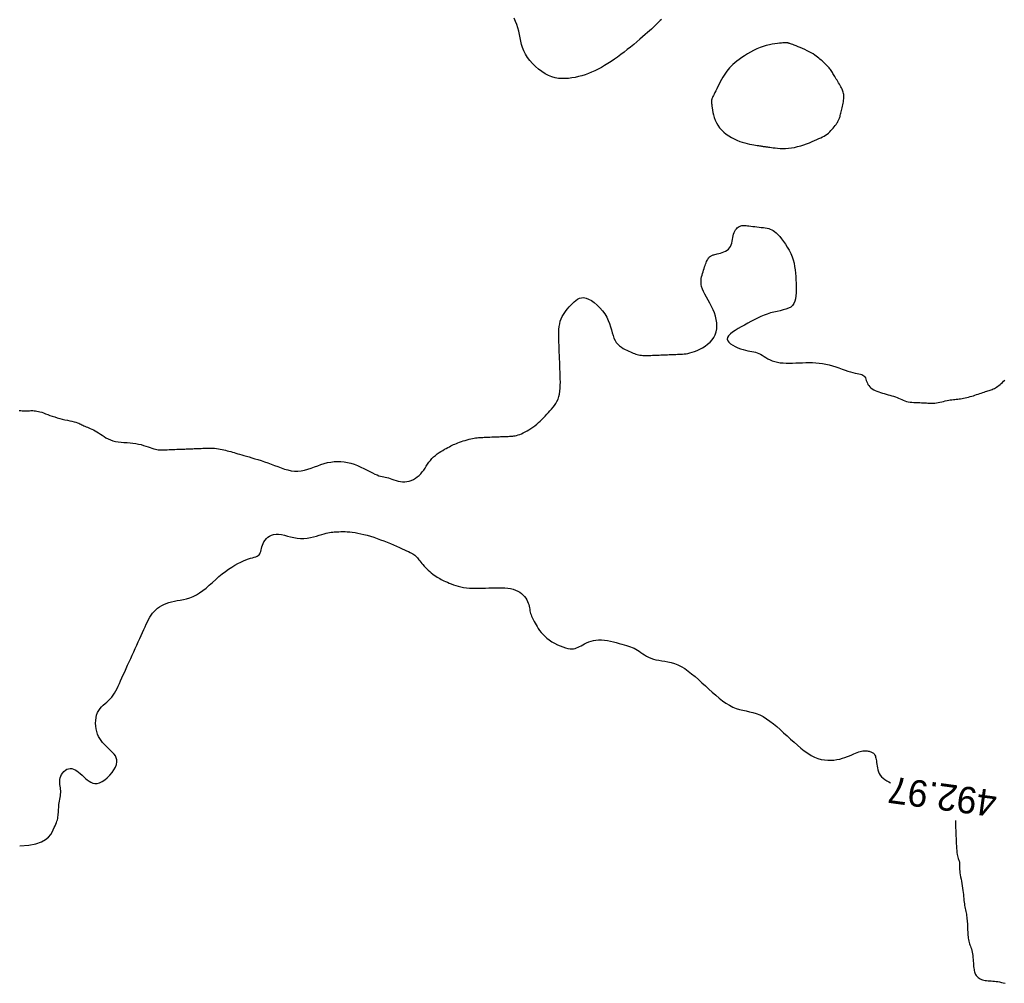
# Model space of a CAD drawing. Header units: millimetres. Extents: x 32690613 to 32693367, y 5343692 to 5344708.
# Tile 101 of 256: x 32692443 to 32692480, y 5343917 to 5343954. Entities that reach past the tile are written whole.
import ezdxf
from ezdxf.enums import TextEntityAlignment as Align

# ---------------------------------------------------------------- set-up
doc = ezdxf.new("R2010")
doc.units = ezdxf.units.MM
doc.header["$LTSCALE"] = 20
doc.layers.add('02-DGM_HL_493.00', color=102, linetype='Continuous')
doc.layers.add('02-DGM_HL_493.50', color=112, linetype='Continuous')

msp = doc.modelspace()

# ---------------------------------------------------------------- linework, layer by layer
at = {"layer": '02-DGM_HL_493.00', "elevation": 493, "flags": 128}
for points in [[(32692467.243, 5343953.657), (32692467.2, 5343953.617), (32692467.16, 5343953.579), (32692467.123, 5343953.543), (32692467.088, 5343953.509), (32692467.052, 5343953.474), (32692467.014, 5343953.437), (32692466.972, 5343953.396), (32692466.924, 5343953.351), (32692466.867, 5343953.298), (32692466.8, 5343953.237), (32692466.722, 5343953.167), (32692466.633, 5343953.089), (32692466.535, 5343953.004), (32692466.429, 5343952.913), (32692466.318, 5343952.818), (32692466.201, 5343952.721), (32692466.082, 5343952.624), (32692465.961, 5343952.526), (32692465.839, 5343952.431), (32692465.718, 5343952.338), (32692465.596, 5343952.248), (32692465.475, 5343952.161), (32692465.353, 5343952.078), (32692465.231, 5343951.999), (32692465.109, 5343951.924), (32692464.986, 5343951.854), (32692464.864, 5343951.79), (32692464.741, 5343951.73), (32692464.618, 5343951.676), (32692464.495, 5343951.627), (32692464.371, 5343951.583), (32692464.248, 5343951.544), (32692464.124, 5343951.511), (32692464, 5343951.482), (32692463.876, 5343951.459), (32692463.751, 5343951.443), (32692463.627, 5343951.435), (32692463.502, 5343951.435), (32692463.376, 5343951.446), (32692463.25, 5343951.469), (32692463.124, 5343951.504), (32692462.997, 5343951.554), (32692462.869, 5343951.619), (32692462.743, 5343951.698), (32692462.621, 5343951.789), (32692462.504, 5343951.89), (32692462.394, 5343951.998), (32692462.294, 5343952.113), (32692462.206, 5343952.233), (32692462.131, 5343952.354), (32692462.071, 5343952.477), (32692462.024, 5343952.6), (32692461.986, 5343952.724), (32692461.956, 5343952.848), (32692461.929, 5343952.972), (32692461.903, 5343953.096), (32692461.875, 5343953.22), (32692461.842, 5343953.344), (32692461.803, 5343953.467), (32692461.757, 5343953.589), (32692461.706, 5343953.707)], [(32692443.084, 5343938.962), (32692443.144, 5343938.955), (32692443.2, 5343938.95), (32692443.252, 5343938.947), (32692443.3, 5343938.946), (32692443.346, 5343938.946), (32692443.39, 5343938.946), (32692443.432, 5343938.948), (32692443.474, 5343938.949), (32692443.516, 5343938.951), (32692443.558, 5343938.952), (32692443.602, 5343938.951), (32692443.648, 5343938.949), (32692443.696, 5343938.944), (32692443.748, 5343938.936), (32692443.804, 5343938.925), (32692443.865, 5343938.909), (32692443.93, 5343938.888), (32692444.001, 5343938.863), (32692444.077, 5343938.836), (32692444.157, 5343938.806), (32692444.241, 5343938.775), (32692444.328, 5343938.743), (32692444.419, 5343938.713), (32692444.513, 5343938.684), (32692444.609, 5343938.658), (32692444.705, 5343938.634), (32692444.801, 5343938.612), (32692444.895, 5343938.591), (32692444.985, 5343938.572), (32692445.069, 5343938.553), (32692445.146, 5343938.535), (32692445.214, 5343938.517), (32692445.273, 5343938.498), (32692445.323, 5343938.479), (32692445.366, 5343938.46), (32692445.405, 5343938.441), (32692445.441, 5343938.421), (32692445.477, 5343938.402), (32692445.514, 5343938.383), (32692445.554, 5343938.363), (32692445.599, 5343938.344), (32692445.648, 5343938.324), (32692445.702, 5343938.304), (32692445.759, 5343938.281), (32692445.818, 5343938.256), (32692445.88, 5343938.227), (32692445.943, 5343938.195), (32692446.007, 5343938.159), (32692446.071, 5343938.117), (32692446.136, 5343938.072), (32692446.204, 5343938.025), (32692446.274, 5343937.978), (32692446.348, 5343937.932), (32692446.428, 5343937.89), (32692446.512, 5343937.852), (32692446.604, 5343937.821), (32692446.702, 5343937.797), (32692446.806, 5343937.779), (32692446.915, 5343937.767), (32692447.026, 5343937.757), (32692447.139, 5343937.749), (32692447.252, 5343937.74), (32692447.362, 5343937.73), (32692447.469, 5343937.715), (32692447.572, 5343937.696), (32692447.669, 5343937.673), (32692447.761, 5343937.647), (32692447.848, 5343937.619), (32692447.93, 5343937.591), (32692448.007, 5343937.564), (32692448.078, 5343937.54), (32692448.144, 5343937.519), (32692448.205, 5343937.503), (32692448.262, 5343937.492), (32692448.316, 5343937.484), (32692448.368, 5343937.479), (32692448.421, 5343937.477), (32692448.474, 5343937.477), (32692448.53, 5343937.479), (32692448.591, 5343937.481), (32692448.655, 5343937.484), (32692448.724, 5343937.486), (32692448.795, 5343937.489), (32692448.868, 5343937.492), (32692448.941, 5343937.495), (32692449.012, 5343937.498), (32692449.081, 5343937.5), (32692449.146, 5343937.503), (32692449.206, 5343937.505), (32692449.261, 5343937.507), (32692449.313, 5343937.509), (32692449.361, 5343937.511), (32692449.406, 5343937.513), (32692449.45, 5343937.515), (32692449.493, 5343937.516), (32692449.534, 5343937.518), (32692449.576, 5343937.52), (32692449.618, 5343937.521), (32692449.662, 5343937.523), (32692449.708, 5343937.525), (32692449.756, 5343937.527), (32692449.807, 5343937.529), (32692449.863, 5343937.531), (32692449.923, 5343937.533), (32692449.988, 5343937.536), (32692450.057, 5343937.538), (32692450.129, 5343937.54), (32692450.204, 5343937.541), (32692450.28, 5343937.54), (32692450.357, 5343937.538), (32692450.432, 5343937.535), (32692450.507, 5343937.528), (32692450.579, 5343937.519), (32692450.649, 5343937.508), (32692450.717, 5343937.495), (32692450.783, 5343937.48), (32692450.848, 5343937.464), (32692450.913, 5343937.446), (32692450.976, 5343937.428), (32692451.04, 5343937.41), (32692451.103, 5343937.392), (32692451.167, 5343937.373), (32692451.234, 5343937.354), (32692451.303, 5343937.333), (32692451.377, 5343937.312), (32692451.455, 5343937.289), (32692451.539, 5343937.265), (32692451.63, 5343937.239), (32692451.729, 5343937.21), (32692451.834, 5343937.179), (32692451.946, 5343937.145), (32692452.063, 5343937.109), (32692452.183, 5343937.071), (32692452.307, 5343937.03), (32692452.432, 5343936.987), (32692452.559, 5343936.941), (32692452.686, 5343936.893), (32692452.813, 5343936.845), (32692452.94, 5343936.798), (32692453.067, 5343936.756), (32692453.193, 5343936.72), (32692453.319, 5343936.693), (32692453.445, 5343936.678), (32692453.57, 5343936.675), (32692453.695, 5343936.687), (32692453.819, 5343936.712), (32692453.943, 5343936.747), (32692454.066, 5343936.788), (32692454.19, 5343936.834), (32692454.313, 5343936.88), (32692454.436, 5343936.924), (32692454.56, 5343936.964), (32692454.684, 5343936.996), (32692454.808, 5343937.02), (32692454.932, 5343937.036), (32692455.057, 5343937.042), (32692455.182, 5343937.04), (32692455.308, 5343937.028), (32692455.434, 5343937.007), (32692455.56, 5343936.975), (32692455.687, 5343936.934), (32692455.812, 5343936.884), (32692455.935, 5343936.829), (32692456.054, 5343936.772), (32692456.169, 5343936.714), (32692456.276, 5343936.659), (32692456.376, 5343936.609), (32692456.466, 5343936.566), (32692456.545, 5343936.532), (32692456.616, 5343936.506), (32692456.681, 5343936.487), (32692456.74, 5343936.472), (32692456.797, 5343936.46), (32692456.853, 5343936.448), (32692456.911, 5343936.435), (32692456.972, 5343936.419), (32692457.038, 5343936.398), (32692457.108, 5343936.374), (32692457.183, 5343936.35), (32692457.26, 5343936.326), (32692457.341, 5343936.304), (32692457.422, 5343936.288), (32692457.506, 5343936.278), (32692457.589, 5343936.276), (32692457.672, 5343936.284), (32692457.754, 5343936.302), (32692457.834, 5343936.33), (32692457.912, 5343936.365), (32692457.987, 5343936.408), (32692458.059, 5343936.459), (32692458.126, 5343936.515), (32692458.189, 5343936.577), (32692458.246, 5343936.645), (32692458.3, 5343936.716), (32692458.35, 5343936.789), (32692458.4, 5343936.864), (32692458.449, 5343936.938), (32692458.5, 5343937.012), (32692458.554, 5343937.083), (32692458.611, 5343937.15), (32692458.674, 5343937.212), (32692458.74, 5343937.27), (32692458.81, 5343937.323), (32692458.88, 5343937.372), (32692458.951, 5343937.418), (32692459.021, 5343937.459), (32692459.089, 5343937.497), (32692459.152, 5343937.532), (32692459.211, 5343937.565), (32692459.266, 5343937.595), (32692459.319, 5343937.623), (32692459.37, 5343937.649), (32692459.421, 5343937.674), (32692459.474, 5343937.697), (32692459.529, 5343937.721), (32692459.589, 5343937.744), (32692459.653, 5343937.767), (32692459.721, 5343937.791), (32692459.791, 5343937.813), (32692459.863, 5343937.835), (32692459.935, 5343937.855), (32692460.006, 5343937.874), (32692460.074, 5343937.89), (32692460.138, 5343937.905), (32692460.198, 5343937.916), (32692460.254, 5343937.925), (32692460.307, 5343937.932), (32692460.359, 5343937.938), (32692460.412, 5343937.942), (32692460.465, 5343937.945), (32692460.521, 5343937.947), (32692460.581, 5343937.95), (32692460.646, 5343937.952), (32692460.715, 5343937.955), (32692460.786, 5343937.958), (32692460.859, 5343937.961), (32692460.932, 5343937.963), (32692461.003, 5343937.966), (32692461.072, 5343937.969), (32692461.137, 5343937.971), (32692461.196, 5343937.974), (32692461.252, 5343937.976), (32692461.303, 5343937.978), (32692461.352, 5343937.98), (32692461.397, 5343937.982), (32692461.441, 5343937.983), (32692461.483, 5343937.985), (32692461.525, 5343937.987), (32692461.567, 5343937.988), (32692461.609, 5343937.991), (32692461.653, 5343937.994), (32692461.698, 5343938), (32692461.746, 5343938.009), (32692461.797, 5343938.021), (32692461.852, 5343938.037), (32692461.912, 5343938.057), (32692461.976, 5343938.083), (32692462.044, 5343938.114), (32692462.115, 5343938.15), (32692462.188, 5343938.19), (32692462.262, 5343938.234), (32692462.337, 5343938.281), (32692462.41, 5343938.332), (32692462.482, 5343938.385), (32692462.552, 5343938.441), (32692462.619, 5343938.5), (32692462.684, 5343938.56), (32692462.748, 5343938.622), (32692462.81, 5343938.685), (32692462.871, 5343938.748), (32692462.931, 5343938.813), (32692462.991, 5343938.878), (32692463.051, 5343938.943), (32692463.11, 5343939.009), (32692463.167, 5343939.077), (32692463.221, 5343939.147), (32692463.27, 5343939.222), (32692463.315, 5343939.301), (32692463.354, 5343939.386), (32692463.385, 5343939.477), (32692463.409, 5343939.575), (32692463.425, 5343939.681), (32692463.436, 5343939.791), (32692463.441, 5343939.907), (32692463.443, 5343940.026), (32692463.441, 5343940.148), (32692463.437, 5343940.271), (32692463.432, 5343940.396), (32692463.428, 5343940.521), (32692463.423, 5343940.646), (32692463.418, 5343940.771), (32692463.413, 5343940.896), (32692463.408, 5343941.021), (32692463.403, 5343941.146), (32692463.398, 5343941.271), (32692463.393, 5343941.395), (32692463.389, 5343941.52), (32692463.385, 5343941.644), (32692463.383, 5343941.766), (32692463.385, 5343941.885), (32692463.39, 5343942), (32692463.401, 5343942.111), (32692463.417, 5343942.216), (32692463.441, 5343942.315), (32692463.472, 5343942.406), (32692463.511, 5343942.491), (32692463.556, 5343942.57), (32692463.605, 5343942.644), (32692463.659, 5343942.715), (32692463.716, 5343942.783), (32692463.775, 5343942.849), (32692463.834, 5343942.914), (32692463.895, 5343942.978), (32692463.956, 5343943.04), (32692464.019, 5343943.095), (32692464.086, 5343943.143), (32692464.157, 5343943.178), (32692464.234, 5343943.199), (32692464.317, 5343943.203), (32692464.408, 5343943.186), (32692464.506, 5343943.148), (32692464.611, 5343943.089), (32692464.718, 5343943.012), (32692464.825, 5343942.921), (32692464.928, 5343942.818), (32692465.024, 5343942.706), (32692465.112, 5343942.588), (32692465.186, 5343942.466), (32692465.246, 5343942.344), (32692465.294, 5343942.222), (32692465.332, 5343942.103), (32692465.365, 5343941.987), (32692465.395, 5343941.876), (32692465.425, 5343941.772), (32692465.458, 5343941.676), (32692465.499, 5343941.589), (32692465.548, 5343941.512), (32692465.606, 5343941.446), (32692465.67, 5343941.388), (32692465.738, 5343941.338), (32692465.808, 5343941.294), (32692465.879, 5343941.256), (32692465.948, 5343941.222), (32692466.014, 5343941.192), (32692466.076, 5343941.164), (32692466.133, 5343941.139), (32692466.186, 5343941.117), (32692466.237, 5343941.096), (32692466.287, 5343941.079), (32692466.336, 5343941.064), (32692466.386, 5343941.051), (32692466.437, 5343941.042), (32692466.491, 5343941.035), (32692466.547, 5343941.03), (32692466.605, 5343941.027), (32692466.664, 5343941.026), (32692466.724, 5343941.027), (32692466.786, 5343941.028), (32692466.848, 5343941.03), (32692466.91, 5343941.032), (32692466.973, 5343941.035), (32692467.035, 5343941.037), (32692467.098, 5343941.04), (32692467.16, 5343941.042), (32692467.223, 5343941.045), (32692467.285, 5343941.047), (32692467.347, 5343941.05), (32692467.41, 5343941.052), (32692467.472, 5343941.054), (32692467.535, 5343941.057), (32692467.597, 5343941.059), (32692467.66, 5343941.062), (32692467.722, 5343941.064), (32692467.785, 5343941.067), (32692467.847, 5343941.069), (32692467.91, 5343941.071), (32692467.972, 5343941.074), (32692468.036, 5343941.078), (32692468.101, 5343941.083), (32692468.169, 5343941.092), (32692468.241, 5343941.105), (32692468.318, 5343941.123), (32692468.4, 5343941.147), (32692468.489, 5343941.178), (32692468.585, 5343941.216), (32692468.685, 5343941.263), (32692468.787, 5343941.318), (32692468.888, 5343941.381), (32692468.984, 5343941.451), (32692469.074, 5343941.529), (32692469.153, 5343941.614), (32692469.219, 5343941.706), (32692469.27, 5343941.806), (32692469.306, 5343941.912), (32692469.327, 5343942.023), (32692469.334, 5343942.138), (32692469.328, 5343942.257), (32692469.31, 5343942.378), (32692469.28, 5343942.501), (32692469.239, 5343942.625), (32692469.188, 5343942.747), (32692469.129, 5343942.869), (32692469.066, 5343942.989), (32692469.001, 5343943.105), (32692468.938, 5343943.218), (32692468.879, 5343943.326), (32692468.828, 5343943.428), (32692468.787, 5343943.524), (32692468.758, 5343943.613), (32692468.741, 5343943.696), (32692468.734, 5343943.773), (32692468.736, 5343943.845), (32692468.744, 5343943.914), (32692468.757, 5343943.98), (32692468.774, 5343944.045), (32692468.792, 5343944.108), (32692468.81, 5343944.171), (32692468.828, 5343944.234), (32692468.847, 5343944.295), (32692468.865, 5343944.354), (32692468.884, 5343944.411), (32692468.903, 5343944.464), (32692468.922, 5343944.514), (32692468.941, 5343944.559), (32692468.96, 5343944.599), (32692468.98, 5343944.634), (32692468.999, 5343944.665), (32692469.019, 5343944.691), (32692469.039, 5343944.714), (32692469.059, 5343944.734), (32692469.079, 5343944.751), (32692469.1, 5343944.765), (32692469.12, 5343944.778), (32692469.142, 5343944.788), (32692469.165, 5343944.798), (32692469.192, 5343944.807), (32692469.222, 5343944.816), (32692469.257, 5343944.825), (32692469.299, 5343944.836), (32692469.347, 5343944.847), (32692469.402, 5343944.861), (32692469.462, 5343944.877), (32692469.526, 5343944.896), (32692469.59, 5343944.92), (32692469.653, 5343944.948), (32692469.713, 5343944.983), (32692469.766, 5343945.023), (32692469.81, 5343945.071), (32692469.845, 5343945.126), (32692469.871, 5343945.188), (32692469.89, 5343945.254), (32692469.905, 5343945.322), (32692469.917, 5343945.392), (32692469.928, 5343945.462), (32692469.941, 5343945.528), (32692469.957, 5343945.591), (32692469.978, 5343945.649), (32692470.004, 5343945.701), (32692470.033, 5343945.747), (32692470.065, 5343945.787), (32692470.099, 5343945.822), (32692470.134, 5343945.851), (32692470.17, 5343945.874), (32692470.205, 5343945.892), (32692470.238, 5343945.905), (32692470.272, 5343945.913), (32692470.306, 5343945.916), (32692470.343, 5343945.916), (32692470.383, 5343945.913), (32692470.428, 5343945.908), (32692470.479, 5343945.902), (32692470.538, 5343945.894), (32692470.605, 5343945.887), (32692470.679, 5343945.879), (32692470.757, 5343945.87), (32692470.838, 5343945.862), (32692470.92, 5343945.853), (32692471.001, 5343945.843), (32692471.079, 5343945.833), (32692471.152, 5343945.822), (32692471.219, 5343945.81), (32692471.281, 5343945.796), (32692471.338, 5343945.778), (32692471.394, 5343945.755), (32692471.449, 5343945.724), (32692471.504, 5343945.685), (32692471.563, 5343945.636), (32692471.625, 5343945.574), (32692471.693, 5343945.5), (32692471.765, 5343945.414), (32692471.838, 5343945.317), (32692471.911, 5343945.213), (32692471.981, 5343945.101), (32692472.047, 5343944.984), (32692472.107, 5343944.863), (32692472.158, 5343944.74), (32692472.2, 5343944.617), (32692472.232, 5343944.493), (32692472.257, 5343944.369), (32692472.275, 5343944.244), (32692472.288, 5343944.12), (32692472.297, 5343943.995), (32692472.303, 5343943.87), (32692472.308, 5343943.745), (32692472.313, 5343943.621), (32692472.316, 5343943.498), (32692472.314, 5343943.379), (32692472.306, 5343943.266), (32692472.291, 5343943.16), (32692472.265, 5343943.063), (32692472.227, 5343942.978), (32692472.174, 5343942.906), (32692472.107, 5343942.848), (32692472.025, 5343942.802), (32692471.931, 5343942.766), (32692471.827, 5343942.736), (32692471.715, 5343942.71), (32692471.597, 5343942.684), (32692471.475, 5343942.656), (32692471.352, 5343942.624), (32692471.228, 5343942.584), (32692471.105, 5343942.537), (32692470.982, 5343942.485), (32692470.859, 5343942.427), (32692470.736, 5343942.366), (32692470.614, 5343942.302), (32692470.491, 5343942.235), (32692470.369, 5343942.168), (32692470.247, 5343942.101), (32692470.129, 5343942.034), (32692470.019, 5343941.967), (32692469.92, 5343941.901), (32692469.838, 5343941.835), (32692469.774, 5343941.77), (32692469.734, 5343941.706), (32692469.722, 5343941.643), (32692469.739, 5343941.581), (32692469.783, 5343941.521), (32692469.848, 5343941.464), (32692469.929, 5343941.411), (32692470.022, 5343941.362), (32692470.122, 5343941.318), (32692470.223, 5343941.28), (32692470.321, 5343941.249), (32692470.412, 5343941.225), (32692470.496, 5343941.206), (32692470.574, 5343941.192), (32692470.647, 5343941.178), (32692470.716, 5343941.165), (32692470.782, 5343941.15), (32692470.847, 5343941.131), (32692470.91, 5343941.105), (32692470.974, 5343941.073), (32692471.04, 5343941.035), (32692471.107, 5343940.993), (32692471.177, 5343940.949), (32692471.251, 5343940.905), (32692471.33, 5343940.864), (32692471.415, 5343940.826), (32692471.506, 5343940.795), (32692471.605, 5343940.771), (32692471.71, 5343940.755), (32692471.821, 5343940.744), (32692471.936, 5343940.739), (32692472.055, 5343940.737), (32692472.177, 5343940.739), (32692472.301, 5343940.743), (32692472.426, 5343940.748), (32692472.551, 5343940.752), (32692472.675, 5343940.756), (32692472.801, 5343940.758), (32692472.926, 5343940.757), (32692473.051, 5343940.752), (32692473.176, 5343940.742), (32692473.302, 5343940.726), (32692473.428, 5343940.703), (32692473.554, 5343940.673), (32692473.68, 5343940.638), (32692473.803, 5343940.598), (32692473.924, 5343940.556), (32692474.041, 5343940.514), (32692474.152, 5343940.474), (32692474.258, 5343940.437), (32692474.357, 5343940.406), (32692474.448, 5343940.382), (32692474.531, 5343940.363), (32692474.606, 5343940.348), (32692474.673, 5343940.335), (32692474.732, 5343940.321), (32692474.783, 5343940.305), (32692474.827, 5343940.285), (32692474.863, 5343940.259), (32692474.892, 5343940.225), (32692474.916, 5343940.185), (32692474.935, 5343940.139), (32692474.953, 5343940.091), (32692474.971, 5343940.04), (32692474.991, 5343939.988), (32692475.015, 5343939.938), (32692475.044, 5343939.891), (32692475.081, 5343939.847), (32692475.125, 5343939.808), (32692475.175, 5343939.771), (32692475.23, 5343939.739), (32692475.289, 5343939.709), (32692475.353, 5343939.681), (32692475.419, 5343939.656), (32692475.488, 5343939.633), (32692475.558, 5343939.611), (32692475.63, 5343939.591), (32692475.701, 5343939.571), (32692475.773, 5343939.552), (32692475.843, 5343939.532), (32692475.913, 5343939.512), (32692475.98, 5343939.491), (32692476.045, 5343939.468), (32692476.107, 5343939.444), (32692476.167, 5343939.418), (32692476.226, 5343939.392), (32692476.284, 5343939.367), (32692476.343, 5343939.343), (32692476.403, 5343939.32), (32692476.465, 5343939.301), (32692476.53, 5343939.284), (32692476.599, 5343939.272), (32692476.671, 5343939.264), (32692476.745, 5343939.259), (32692476.819, 5343939.255), (32692476.893, 5343939.253), (32692476.965, 5343939.252), (32692477.034, 5343939.25), (32692477.099, 5343939.248), (32692477.159, 5343939.245), (32692477.215, 5343939.241), (32692477.269, 5343939.236), (32692477.32, 5343939.232), (32692477.372, 5343939.23), (32692477.423, 5343939.229), (32692477.477, 5343939.23), (32692477.533, 5343939.235), (32692477.593, 5343939.243), (32692477.656, 5343939.254), (32692477.722, 5343939.268), (32692477.788, 5343939.283), (32692477.856, 5343939.298), (32692477.922, 5343939.314), (32692477.988, 5343939.328), (32692478.051, 5343939.341), (32692478.112, 5343939.352), (32692478.17, 5343939.36), (32692478.227, 5343939.368), (32692478.282, 5343939.374), (32692478.336, 5343939.38), (32692478.39, 5343939.386), (32692478.444, 5343939.393), (32692478.5, 5343939.4), (32692478.556, 5343939.41), (32692478.614, 5343939.42), (32692478.673, 5343939.433), (32692478.733, 5343939.446), (32692478.794, 5343939.461), (32692478.855, 5343939.478), (32692478.917, 5343939.495), (32692478.979, 5343939.514), (32692479.041, 5343939.533), (32692479.102, 5343939.553), (32692479.162, 5343939.574), (32692479.221, 5343939.594), (32692479.279, 5343939.614), (32692479.334, 5343939.633), (32692479.387, 5343939.651), (32692479.437, 5343939.667), (32692479.484, 5343939.682), (32692479.529, 5343939.695), (32692479.571, 5343939.707), (32692479.612, 5343939.72), (32692479.651, 5343939.734), (32692479.691, 5343939.749), (32692479.73, 5343939.767), (32692479.77, 5343939.788), (32692479.812, 5343939.812), (32692479.854, 5343939.839), (32692479.898, 5343939.87), (32692479.941, 5343939.903), (32692479.986, 5343939.939), (32692480.03, 5343939.976), (32692480.074, 5343940.015), (32692480.117, 5343940.055), (32692480.16, 5343940.096)], [(32692443.112, 5343922.589), (32692443.449, 5343922.617), (32692443.715, 5343922.668), (32692443.921, 5343922.738), (32692444.076, 5343922.822), (32692444.189, 5343922.914), (32692444.269, 5343923.01), (32692444.325, 5343923.105), (32692444.367, 5343923.194), (32692444.403, 5343923.274), (32692444.435, 5343923.345), (32692444.462, 5343923.409), (32692444.485, 5343923.466), (32692444.505, 5343923.52), (32692444.521, 5343923.572), (32692444.533, 5343923.622), (32692444.543, 5343923.674), (32692444.55, 5343923.727), (32692444.555, 5343923.783), (32692444.559, 5343923.841), (32692444.562, 5343923.9), (32692444.565, 5343923.961), (32692444.569, 5343924.023), (32692444.573, 5343924.085), (32692444.58, 5343924.148), (32692444.589, 5343924.211), (32692444.6, 5343924.274), (32692444.611, 5343924.337), (32692444.623, 5343924.4), (32692444.632, 5343924.463), (32692444.64, 5343924.525), (32692444.644, 5343924.588), (32692444.644, 5343924.651), (32692444.639, 5343924.713), (32692444.631, 5343924.775), (32692444.622, 5343924.837), (32692444.613, 5343924.9), (32692444.607, 5343924.962), (32692444.606, 5343925.024), (32692444.611, 5343925.087), (32692444.624, 5343925.15), (32692444.648, 5343925.213), (32692444.68, 5343925.275), (32692444.721, 5343925.333), (32692444.768, 5343925.385), (32692444.821, 5343925.43), (32692444.878, 5343925.465), (32692444.938, 5343925.489), (32692445, 5343925.499), (32692445.063, 5343925.493), (32692445.126, 5343925.475), (32692445.19, 5343925.444), (32692445.254, 5343925.404), (32692445.318, 5343925.356), (32692445.383, 5343925.302), (32692445.448, 5343925.245), (32692445.513, 5343925.185), (32692445.578, 5343925.125), (32692445.644, 5343925.069), (32692445.711, 5343925.018), (32692445.781, 5343924.977), (32692445.855, 5343924.947), (32692445.933, 5343924.932), (32692446.016, 5343924.934), (32692446.105, 5343924.958), (32692446.201, 5343925.004), (32692446.299, 5343925.07), (32692446.397, 5343925.151), (32692446.49, 5343925.244), (32692446.576, 5343925.344), (32692446.649, 5343925.448), (32692446.707, 5343925.552), (32692446.745, 5343925.65), (32692446.762, 5343925.741), (32692446.758, 5343925.824), (32692446.737, 5343925.9), (32692446.702, 5343925.972), (32692446.655, 5343926.038), (32692446.599, 5343926.102), (32692446.537, 5343926.163), (32692446.473, 5343926.223), (32692446.408, 5343926.283), (32692446.344, 5343926.345), (32692446.282, 5343926.408), (32692446.223, 5343926.474), (32692446.168, 5343926.544), (32692446.117, 5343926.62), (32692446.072, 5343926.701), (32692446.034, 5343926.79), (32692446.003, 5343926.886), (32692445.98, 5343926.988), (32692445.965, 5343927.094), (32692445.959, 5343927.2), (32692445.962, 5343927.306), (32692445.974, 5343927.409), (32692445.997, 5343927.506), (32692446.03, 5343927.596), (32692446.074, 5343927.676), (32692446.126, 5343927.748), (32692446.185, 5343927.814), (32692446.248, 5343927.875), (32692446.315, 5343927.934), (32692446.382, 5343927.993), (32692446.448, 5343928.052), (32692446.51, 5343928.115), (32692446.568, 5343928.182), (32692446.621, 5343928.255), (32692446.67, 5343928.332), (32692446.717, 5343928.415), (32692446.763, 5343928.503), (32692446.808, 5343928.596), (32692446.854, 5343928.694), (32692446.9, 5343928.797), (32692446.95, 5343928.906), (32692447.001, 5343929.019), (32692447.054, 5343929.137), (32692447.108, 5343929.257), (32692447.164, 5343929.381), (32692447.221, 5343929.506), (32692447.278, 5343929.632), (32692447.335, 5343929.76), (32692447.393, 5343929.887), (32692447.45, 5343930.013), (32692447.507, 5343930.139), (32692447.563, 5343930.262), (32692447.617, 5343930.383), (32692447.67, 5343930.5), (32692447.721, 5343930.613), (32692447.77, 5343930.722), (32692447.817, 5343930.825), (32692447.863, 5343930.923), (32692447.908, 5343931.016), (32692447.954, 5343931.104), (32692448.001, 5343931.187), (32692448.05, 5343931.264), (32692448.103, 5343931.337), (32692448.161, 5343931.404), (32692448.224, 5343931.467), (32692448.292, 5343931.524), (32692448.365, 5343931.576), (32692448.444, 5343931.624), (32692448.528, 5343931.666), (32692448.618, 5343931.704), (32692448.713, 5343931.736), (32692448.814, 5343931.763), (32692448.92, 5343931.786), (32692449.03, 5343931.807), (32692449.145, 5343931.827), (32692449.262, 5343931.85), (32692449.382, 5343931.879), (32692449.504, 5343931.915), (32692449.626, 5343931.962), (32692449.749, 5343932.022), (32692449.871, 5343932.097), (32692449.993, 5343932.184), (32692450.114, 5343932.281), (32692450.235, 5343932.385), (32692450.356, 5343932.493), (32692450.477, 5343932.602), (32692450.598, 5343932.709), (32692450.719, 5343932.811), (32692450.84, 5343932.905), (32692450.961, 5343932.992), (32692451.08, 5343933.071), (32692451.196, 5343933.142), (32692451.309, 5343933.205), (32692451.417, 5343933.26), (32692451.519, 5343933.307), (32692451.615, 5343933.346), (32692451.704, 5343933.377), (32692451.785, 5343933.402), (32692451.859, 5343933.423), (32692451.924, 5343933.442), (32692451.982, 5343933.46), (32692452.032, 5343933.48), (32692452.074, 5343933.503), (32692452.108, 5343933.532), (32692452.135, 5343933.568), (32692452.155, 5343933.611), (32692452.171, 5343933.659), (32692452.185, 5343933.712), (32692452.199, 5343933.769), (32692452.214, 5343933.829), (32692452.234, 5343933.892), (32692452.259, 5343933.955), (32692452.291, 5343934.019), (32692452.332, 5343934.08), (32692452.381, 5343934.139), (32692452.437, 5343934.191), (32692452.502, 5343934.237), (32692452.575, 5343934.272), (32692452.656, 5343934.297), (32692452.745, 5343934.308), (32692452.843, 5343934.304), (32692452.948, 5343934.289), (32692453.059, 5343934.266), (32692453.176, 5343934.238), (32692453.296, 5343934.208), (32692453.419, 5343934.181), (32692453.544, 5343934.161), (32692453.669, 5343934.149), (32692453.794, 5343934.15), (32692453.917, 5343934.161), (32692454.037, 5343934.181), (32692454.153, 5343934.206), (32692454.264, 5343934.236), (32692454.368, 5343934.266), (32692454.464, 5343934.296), (32692454.552, 5343934.323), (32692454.629, 5343934.344), (32692454.699, 5343934.36), (32692454.762, 5343934.373), (32692454.82, 5343934.382), (32692454.877, 5343934.388), (32692454.932, 5343934.392), (32692454.989, 5343934.395), (32692455.049, 5343934.398), (32692455.114, 5343934.4), (32692455.185, 5343934.402), (32692455.26, 5343934.403), (32692455.341, 5343934.402), (32692455.427, 5343934.399), (32692455.518, 5343934.393), (32692455.615, 5343934.383), (32692455.717, 5343934.368), (32692455.825, 5343934.349), (32692455.937, 5343934.325), (32692456.054, 5343934.297), (32692456.173, 5343934.264), (32692456.296, 5343934.228), (32692456.42, 5343934.188), (32692456.546, 5343934.146), (32692456.673, 5343934.1), (32692456.8, 5343934.051), (32692456.925, 5343934.001), (32692457.048, 5343933.951), (32692457.167, 5343933.9), (32692457.281, 5343933.851), (32692457.388, 5343933.803), (32692457.488, 5343933.759), (32692457.578, 5343933.718), (32692457.657, 5343933.682), (32692457.728, 5343933.65), (32692457.789, 5343933.62), (32692457.843, 5343933.593), (32692457.891, 5343933.567), (32692457.932, 5343933.54), (32692457.97, 5343933.513), (32692458.004, 5343933.485), (32692458.035, 5343933.453), (32692458.065, 5343933.419), (32692458.094, 5343933.383), (32692458.124, 5343933.343), (32692458.155, 5343933.301), (32692458.189, 5343933.257), (32692458.225, 5343933.21), (32692458.267, 5343933.161), (32692458.313, 5343933.11), (32692458.363, 5343933.057), (32692458.417, 5343933.003), (32692458.473, 5343932.95), (32692458.53, 5343932.899), (32692458.588, 5343932.849), (32692458.644, 5343932.803), (32692458.699, 5343932.761), (32692458.752, 5343932.724), (32692458.802, 5343932.691), (32692458.852, 5343932.661), (32692458.902, 5343932.634), (32692458.954, 5343932.607), (32692459.007, 5343932.582), (32692459.064, 5343932.555), (32692459.125, 5343932.528), (32692459.192, 5343932.498), (32692459.263, 5343932.467), (32692459.34, 5343932.435), (32692459.422, 5343932.404), (32692459.509, 5343932.374), (32692459.601, 5343932.347), (32692459.699, 5343932.323), (32692459.801, 5343932.304), (32692459.909, 5343932.29), (32692460.02, 5343932.28), (32692460.136, 5343932.275), (32692460.254, 5343932.273), (32692460.375, 5343932.274), (32692460.498, 5343932.276), (32692460.622, 5343932.28), (32692460.747, 5343932.285), (32692460.872, 5343932.29), (32692460.996, 5343932.294), (32692461.118, 5343932.295), (32692461.237, 5343932.294), (32692461.352, 5343932.288), (32692461.463, 5343932.278), (32692461.568, 5343932.261), (32692461.666, 5343932.238), (32692461.757, 5343932.206), (32692461.841, 5343932.168), (32692461.917, 5343932.123), (32692461.985, 5343932.073), (32692462.046, 5343932.019), (32692462.099, 5343931.961), (32692462.145, 5343931.902), (32692462.182, 5343931.841), (32692462.212, 5343931.78), (32692462.236, 5343931.718), (32692462.254, 5343931.657), (32692462.268, 5343931.597), (32692462.28, 5343931.539), (32692462.29, 5343931.481), (32692462.3, 5343931.426), (32692462.312, 5343931.373), (32692462.325, 5343931.323), (32692462.342, 5343931.274), (32692462.36, 5343931.226), (32692462.382, 5343931.178), (32692462.406, 5343931.129), (32692462.433, 5343931.077), (32692462.462, 5343931.022), (32692462.494, 5343930.963), (32692462.53, 5343930.9), (32692462.569, 5343930.832), (32692462.612, 5343930.761), (32692462.662, 5343930.689), (32692462.717, 5343930.615), (32692462.781, 5343930.541), (32692462.852, 5343930.468), (32692462.934, 5343930.397), (32692463.024, 5343930.329), (32692463.123, 5343930.265), (32692463.226, 5343930.206), (32692463.332, 5343930.152), (32692463.438, 5343930.105), (32692463.541, 5343930.065), (32692463.638, 5343930.033), (32692463.727, 5343930.011), (32692463.806, 5343929.998), (32692463.876, 5343929.995), (32692463.94, 5343929.999), (32692463.998, 5343930.011), (32692464.054, 5343930.029), (32692464.109, 5343930.053), (32692464.164, 5343930.082), (32692464.223, 5343930.114), (32692464.287, 5343930.148), (32692464.356, 5343930.184), (32692464.43, 5343930.22), (32692464.51, 5343930.253), (32692464.595, 5343930.283), (32692464.685, 5343930.308), (32692464.781, 5343930.325), (32692464.882, 5343930.334), (32692464.989, 5343930.333), (32692465.099, 5343930.324), (32692465.212, 5343930.307), (32692465.325, 5343930.285), (32692465.437, 5343930.259), (32692465.547, 5343930.231), (32692465.651, 5343930.202), (32692465.75, 5343930.173), (32692465.841, 5343930.147), (32692465.925, 5343930.122), (32692466.004, 5343930.097), (32692466.077, 5343930.071), (32692466.147, 5343930.045), (32692466.214, 5343930.016), (32692466.279, 5343929.983), (32692466.343, 5343929.946), (32692466.407, 5343929.905), (32692466.472, 5343929.86), (32692466.54, 5343929.813), (32692466.61, 5343929.766), (32692466.685, 5343929.72), (32692466.764, 5343929.677), (32692466.848, 5343929.64), (32692466.94, 5343929.608), (32692467.038, 5343929.584), (32692467.143, 5343929.565), (32692467.254, 5343929.549), (32692467.37, 5343929.531), (32692467.49, 5343929.51), (32692467.613, 5343929.482), (32692467.738, 5343929.444), (32692467.865, 5343929.394), (32692467.993, 5343929.329), (32692468.121, 5343929.25), (32692468.25, 5343929.16), (32692468.379, 5343929.06), (32692468.508, 5343928.952), (32692468.638, 5343928.838), (32692468.767, 5343928.72), (32692468.897, 5343928.601), (32692469.027, 5343928.481), (32692469.157, 5343928.363), (32692469.286, 5343928.249), (32692469.415, 5343928.141), (32692469.545, 5343928.041), (32692469.673, 5343927.951), (32692469.801, 5343927.872), (32692469.929, 5343927.807), (32692470.056, 5343927.756), (32692470.183, 5343927.718), (32692470.309, 5343927.687), (32692470.435, 5343927.66), (32692470.561, 5343927.633), (32692470.688, 5343927.602), (32692470.814, 5343927.563), (32692470.941, 5343927.513), (32692471.069, 5343927.448), (32692471.197, 5343927.369), (32692471.326, 5343927.279), (32692471.455, 5343927.178), (32692471.584, 5343927.07), (32692471.713, 5343926.957), (32692471.843, 5343926.839), (32692471.973, 5343926.719), (32692472.103, 5343926.599), (32692472.232, 5343926.482), (32692472.362, 5343926.368), (32692472.491, 5343926.26), (32692472.62, 5343926.16), (32692472.749, 5343926.069), (32692472.877, 5343925.991), (32692473.005, 5343925.926), (32692473.132, 5343925.876), (32692473.257, 5343925.84), (32692473.381, 5343925.817), (32692473.503, 5343925.806), (32692473.621, 5343925.805), (32692473.736, 5343925.813), (32692473.847, 5343925.829), (32692473.953, 5343925.851), (32692474.053, 5343925.879), (32692474.149, 5343925.909), (32692474.239, 5343925.943), (32692474.323, 5343925.977), (32692474.403, 5343926.011), (32692474.477, 5343926.044), (32692474.546, 5343926.074), (32692474.61, 5343926.099), (32692474.669, 5343926.12), (32692474.724, 5343926.136), (32692474.775, 5343926.147), (32692474.822, 5343926.155), (32692474.866, 5343926.159), (32692474.907, 5343926.16), (32692474.946, 5343926.159), (32692474.983, 5343926.156), (32692475.019, 5343926.151), (32692475.054, 5343926.145), (32692475.087, 5343926.138), (32692475.118, 5343926.128), (32692475.148, 5343926.116), (32692475.175, 5343926.103), (32692475.2, 5343926.086), (32692475.223, 5343926.068), (32692475.244, 5343926.046), (32692475.262, 5343926.022), (32692475.278, 5343925.993), (32692475.292, 5343925.961), (32692475.304, 5343925.924), (32692475.314, 5343925.882), (32692475.324, 5343925.834), (32692475.332, 5343925.78), (32692475.339, 5343925.72), (32692475.346, 5343925.655), (32692475.356, 5343925.586), (32692475.368, 5343925.516), (32692475.385, 5343925.445), (32692475.408, 5343925.375), (32692475.438, 5343925.307), (32692475.478, 5343925.244), (32692475.527, 5343925.186), (32692475.585, 5343925.132), (32692475.65, 5343925.083), (32692475.722, 5343925.038), (32692475.799, 5343924.995), (32692475.867, 5343924.961)], [(32692478.302, 5343923.544), (32692478.303, 5343923.522), (32692478.306, 5343923.44), (32692478.309, 5343923.351), (32692478.313, 5343923.259), (32692478.317, 5343923.163), (32692478.321, 5343923.064), (32692478.324, 5343922.964), (32692478.328, 5343922.865), (32692478.332, 5343922.766), (32692478.337, 5343922.67), (32692478.342, 5343922.577), (32692478.348, 5343922.489), (32692478.356, 5343922.407), (32692478.364, 5343922.332), (32692478.374, 5343922.266), (32692478.385, 5343922.208), (32692478.398, 5343922.159), (32692478.411, 5343922.116), (32692478.424, 5343922.079), (32692478.436, 5343922.046), (32692478.447, 5343922.016), (32692478.455, 5343921.988), (32692478.461, 5343921.961), (32692478.464, 5343921.932), (32692478.464, 5343921.902), (32692478.463, 5343921.869), (32692478.461, 5343921.832), (32692478.459, 5343921.792), (32692478.459, 5343921.746), (32692478.46, 5343921.694), (32692478.465, 5343921.635), (32692478.474, 5343921.57), (32692478.485, 5343921.497), (32692478.499, 5343921.42), (32692478.515, 5343921.338), (32692478.531, 5343921.254), (32692478.547, 5343921.168), (32692478.563, 5343921.082), (32692478.576, 5343920.998), (32692478.588, 5343920.915), (32692478.597, 5343920.834), (32692478.606, 5343920.756), (32692478.613, 5343920.681), (32692478.619, 5343920.608), (32692478.626, 5343920.539), (32692478.633, 5343920.472), (32692478.641, 5343920.408), (32692478.65, 5343920.347), (32692478.661, 5343920.289), (32692478.672, 5343920.233), (32692478.683, 5343920.178), (32692478.695, 5343920.124), (32692478.706, 5343920.07), (32692478.716, 5343920.016), (32692478.725, 5343919.961), (32692478.733, 5343919.904), (32692478.739, 5343919.846), (32692478.745, 5343919.787), (32692478.749, 5343919.726), (32692478.753, 5343919.665), (32692478.756, 5343919.603), (32692478.758, 5343919.541), (32692478.761, 5343919.479), (32692478.763, 5343919.416), (32692478.766, 5343919.354), (32692478.77, 5343919.293), (32692478.774, 5343919.232), (32692478.78, 5343919.173), (32692478.787, 5343919.116), (32692478.796, 5343919.061), (32692478.807, 5343919.008), (32692478.821, 5343918.957), (32692478.836, 5343918.909), (32692478.853, 5343918.861), (32692478.87, 5343918.812), (32692478.888, 5343918.763), (32692478.905, 5343918.711), (32692478.92, 5343918.655), (32692478.934, 5343918.596), (32692478.946, 5343918.531), (32692478.956, 5343918.463), (32692478.964, 5343918.392), (32692478.97, 5343918.32), (32692478.976, 5343918.249), (32692478.981, 5343918.179), (32692478.986, 5343918.112), (32692478.991, 5343918.05), (32692478.997, 5343917.994), (32692479.004, 5343917.943), (32692479.011, 5343917.896), (32692479.021, 5343917.854), (32692479.032, 5343917.816), (32692479.047, 5343917.78), (32692479.064, 5343917.747), (32692479.084, 5343917.716), (32692479.108, 5343917.686), (32692479.135, 5343917.658), (32692479.166, 5343917.632), (32692479.201, 5343917.608), (32692479.239, 5343917.586), (32692479.28, 5343917.566), (32692479.325, 5343917.55), (32692479.373, 5343917.537), (32692479.424, 5343917.527), (32692479.478, 5343917.52), (32692479.534, 5343917.515), (32692479.593, 5343917.511), (32692479.653, 5343917.507), (32692479.714, 5343917.503), (32692479.776, 5343917.498), (32692479.839, 5343917.491), (32692479.902, 5343917.482), (32692479.966, 5343917.47), (32692480.033, 5343917.456), (32692480.102, 5343917.439), (32692480.175, 5343917.42)]]:
    msp.add_lwpolyline(points, dxfattribs=at)
at = {"layer": '02-DGM_HL_493.50', "elevation": 493.5, "flags": 128}
msp.add_lwpolyline([(32692474.049, 5343950.339), (32692474.061, 5343950.395), (32692474.072, 5343950.452), (32692474.083, 5343950.51), (32692474.091, 5343950.568), (32692474.098, 5343950.625), (32692474.103, 5343950.681), (32692474.106, 5343950.734), (32692474.105, 5343950.785), (32692474.102, 5343950.833), (32692474.095, 5343950.877), (32692474.086, 5343950.92), (32692474.073, 5343950.961), (32692474.058, 5343951.003), (32692474.04, 5343951.044), (32692474.019, 5343951.086), (32692473.995, 5343951.13), (32692473.969, 5343951.176), (32692473.941, 5343951.224), (32692473.912, 5343951.274), (32692473.882, 5343951.323), (32692473.852, 5343951.373), (32692473.822, 5343951.421), (32692473.794, 5343951.469), (32692473.767, 5343951.514), (32692473.742, 5343951.556), (32692473.719, 5343951.596), (32692473.697, 5343951.634), (32692473.675, 5343951.67), (32692473.653, 5343951.705), (32692473.63, 5343951.74), (32692473.606, 5343951.774), (32692473.579, 5343951.808), (32692473.549, 5343951.843), (32692473.517, 5343951.879), (32692473.483, 5343951.915), (32692473.447, 5343951.951), (32692473.409, 5343951.987), (32692473.37, 5343952.024), (32692473.331, 5343952.061), (32692473.291, 5343952.098), (32692473.251, 5343952.135), (32692473.21, 5343952.172), (32692473.166, 5343952.209), (32692473.12, 5343952.247), (32692473.07, 5343952.285), (32692473.014, 5343952.323), (32692472.952, 5343952.362), (32692472.883, 5343952.403), (32692472.807, 5343952.443), (32692472.724, 5343952.484), (32692472.638, 5343952.525), (32692472.551, 5343952.564), (32692472.466, 5343952.601), (32692472.385, 5343952.635), (32692472.31, 5343952.665), (32692472.243, 5343952.692), (32692472.188, 5343952.714), (32692472.142, 5343952.731), (32692472.105, 5343952.744), (32692472.076, 5343952.755), (32692472.053, 5343952.762), (32692472.035, 5343952.768), (32692472.021, 5343952.771), (32692472.009, 5343952.774), (32692471.999, 5343952.777), (32692471.991, 5343952.779), (32692471.983, 5343952.781), (32692471.976, 5343952.783), (32692471.97, 5343952.784), (32692471.965, 5343952.785), (32692471.959, 5343952.786), (32692471.954, 5343952.786), (32692471.948, 5343952.786), (32692471.94, 5343952.786), (32692471.929, 5343952.785), (32692471.912, 5343952.784), (32692471.889, 5343952.782), (32692471.856, 5343952.779), (32692471.813, 5343952.776), (32692471.757, 5343952.771), (32692471.688, 5343952.764), (32692471.607, 5343952.756), (32692471.515, 5343952.744), (32692471.413, 5343952.728), (32692471.305, 5343952.707), (32692471.191, 5343952.68), (32692471.073, 5343952.646), (32692470.954, 5343952.604), (32692470.833, 5343952.554), (32692470.714, 5343952.497), (32692470.596, 5343952.433), (32692470.482, 5343952.366), (32692470.373, 5343952.296), (32692470.269, 5343952.225), (32692470.172, 5343952.155), (32692470.084, 5343952.088), (32692470.004, 5343952.024), (32692469.933, 5343951.962), (32692469.868, 5343951.902), (32692469.81, 5343951.842), (32692469.755, 5343951.78), (32692469.704, 5343951.715), (32692469.655, 5343951.646), (32692469.606, 5343951.571), (32692469.556, 5343951.49), (32692469.507, 5343951.404), (32692469.458, 5343951.315), (32692469.411, 5343951.226), (32692469.367, 5343951.138), (32692469.325, 5343951.055), (32692469.287, 5343950.978), (32692469.253, 5343950.909), (32692469.224, 5343950.851), (32692469.2, 5343950.801), (32692469.181, 5343950.76), (32692469.165, 5343950.727), (32692469.153, 5343950.699), (32692469.143, 5343950.676), (32692469.136, 5343950.656), (32692469.131, 5343950.639), (32692469.128, 5343950.623), (32692469.126, 5343950.607), (32692469.126, 5343950.588), (32692469.127, 5343950.565), (32692469.13, 5343950.537), (32692469.134, 5343950.501), (32692469.14, 5343950.456), (32692469.147, 5343950.4), (32692469.156, 5343950.331), (32692469.168, 5343950.253), (32692469.184, 5343950.166), (32692469.205, 5343950.072), (32692469.233, 5343949.975), (32692469.268, 5343949.876), (32692469.312, 5343949.778), (32692469.367, 5343949.682), (32692469.433, 5343949.591), (32692469.51, 5343949.505), (32692469.594, 5343949.425), (32692469.685, 5343949.351), (32692469.782, 5343949.282), (32692469.882, 5343949.221), (32692469.984, 5343949.166), (32692470.086, 5343949.118), (32692470.188, 5343949.077), (32692470.287, 5343949.043), (32692470.382, 5343949.015), (32692470.474, 5343948.992), (32692470.561, 5343948.974), (32692470.643, 5343948.959), (32692470.717, 5343948.946), (32692470.784, 5343948.935), (32692470.843, 5343948.926), (32692470.894, 5343948.918), (32692470.939, 5343948.91), (32692470.978, 5343948.903), (32692471.012, 5343948.898), (32692471.042, 5343948.893), (32692471.07, 5343948.888), (32692471.095, 5343948.884), (32692471.119, 5343948.881), (32692471.143, 5343948.878), (32692471.17, 5343948.874), (32692471.199, 5343948.871), (32692471.234, 5343948.867), (32692471.274, 5343948.862), (32692471.323, 5343948.855), (32692471.381, 5343948.848), (32692471.449, 5343948.838), (32692471.526, 5343948.829), (32692471.613, 5343948.82), (32692471.707, 5343948.812), (32692471.807, 5343948.808), (32692471.913, 5343948.809), (32692472.023, 5343948.815), (32692472.136, 5343948.828), (32692472.252, 5343948.849), (32692472.368, 5343948.877), (32692472.484, 5343948.909), (32692472.597, 5343948.946), (32692472.708, 5343948.986), (32692472.814, 5343949.027), (32692472.915, 5343949.067), (32692473.008, 5343949.106), (32692473.093, 5343949.143), (32692473.171, 5343949.178), (32692473.241, 5343949.211), (32692473.306, 5343949.244), (32692473.366, 5343949.277), (32692473.422, 5343949.312), (32692473.475, 5343949.35), (32692473.525, 5343949.39), (32692473.574, 5343949.434), (32692473.621, 5343949.481), (32692473.666, 5343949.529), (32692473.708, 5343949.578), (32692473.747, 5343949.626), (32692473.782, 5343949.673), (32692473.814, 5343949.716), (32692473.841, 5343949.756), (32692473.864, 5343949.79), (32692473.883, 5343949.82), (32692473.899, 5343949.848), (32692473.912, 5343949.873), (32692473.923, 5343949.898), (32692473.933, 5343949.924), (32692473.943, 5343949.951), (32692473.953, 5343949.981), (32692473.963, 5343950.014), (32692473.975, 5343950.052), (32692473.986, 5343950.093), (32692473.999, 5343950.136), (32692474.011, 5343950.183), (32692474.024, 5343950.233), (32692474.037, 5343950.285)], close=True, dxfattribs=at)

# ---------------------------------------------------------------- texts
at = {"layer": '02-DGM_HL_493.00'}
msp.add_text('492.97', height=1, rotation=172.2784, dxfattribs=at).set_placement((32692477.816, 5343924.434, 493), align=Align.MIDDLE)

doc.saveas('drawing.dxf')
